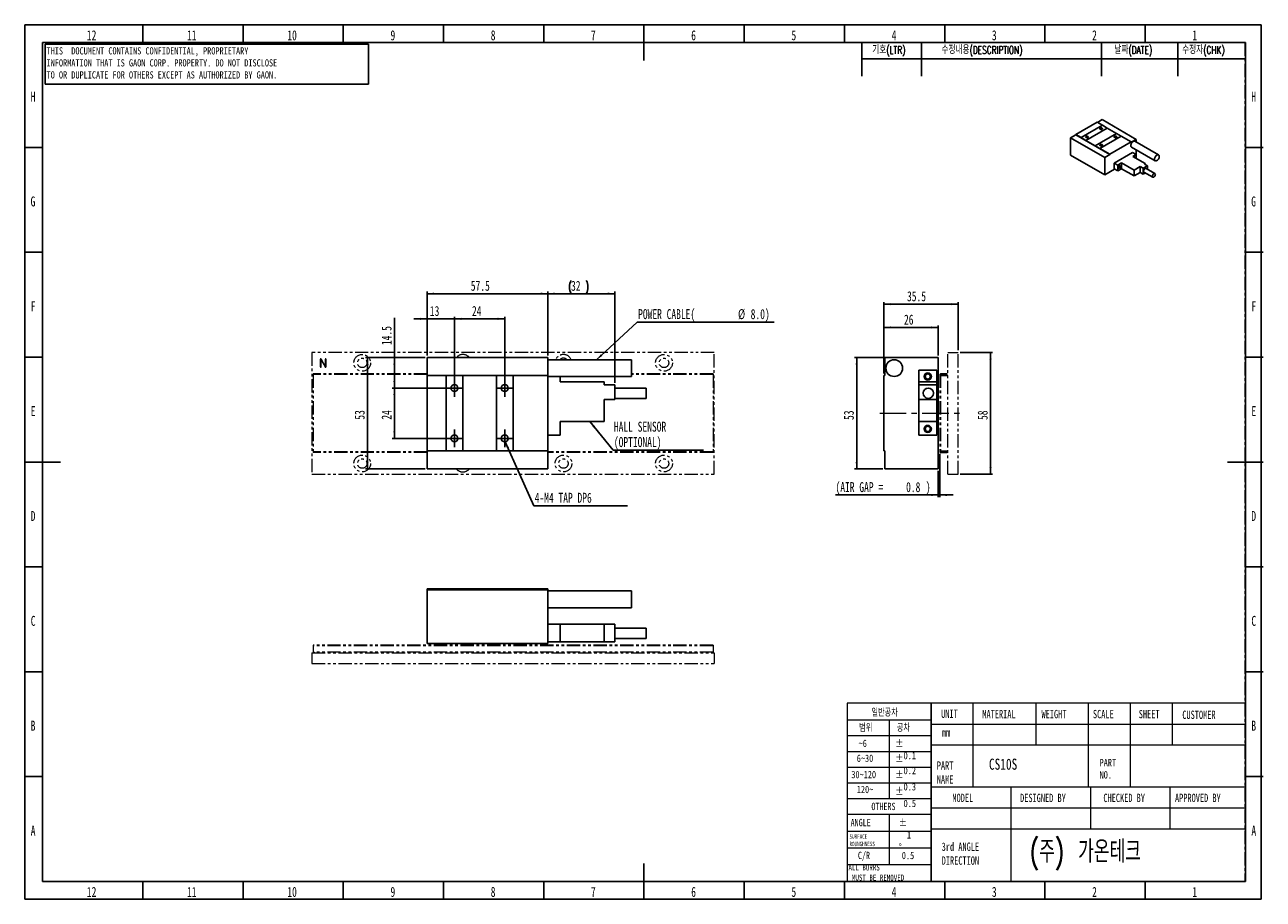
# Model space of a CAD drawing. Header units: millimetres. Extents: x 1 to 593, y 1 to 419.
import ezdxf

# ---------------------------------------------------------------- set-up
doc = ezdxf.new("R2010")
doc.units = ezdxf.units.MM
for name, pattern in [('CENTER', [10.16, 6.35, -1.27, 1.27, -1.27]), ('CENTERX2', [20.32, 12.7, -2.54, 2.54, -2.54]), ('PHANTOM', [12.7, 6.35, -1.27, 1.27, -1.27, 1.27, -1.27])]:
    doc.linetypes.add(name, pattern=pattern)
for name, color, linetype in [('CENTER_LINE', 1, 'CENTER'), ('DIM', 7, 'Continuous'), ('FORMAT', 7, 'Continuous')]:
    doc.layers.add(name, color=color, linetype=linetype)
doc.styles.add('SLDTEXTSTYLE0', font='TXT', dxfattribs={"width": 0.7})
doc.styles.add('SLDTEXTSTYLE1', font='TXT', dxfattribs={"width": 0.75})
doc.styles.add('SLDTEXTSTYLE2', font='TXT.shx', dxfattribs={"width": 0.7, "bigfont": 'bigfont.shx'})
doc.styles.add('SLDTEXTSTYLE3', font='TXT', dxfattribs={"width": 0.694444})
doc.dimstyles.new('SLDDIMSTYLE0', dxfattribs={"dimtxt": 5.45083, "dimasz": 3.302, "dimexe": 0, "dimexo": 0.0625, "dimgap": 1.362708, "dimtad": 1, "dimrnd": 1e-09, "dimzin": 12, "dimdsep": 46, "dimtxsty": 'SLDTEXTSTYLE0', "dimsah": 1, "dimcen": 0.09, "dimadec": 0, "dimazin": 3, "dimtfac": 1, "dimtofl": 0, "dimtmove": 0, "dimatfit": 3, "dimfxl": 0, "dimfrac": 2, "dimtolj": 1, "dimtzin": 12, "dimarcsym": 0})
doc.dimstyles.new('SLDDIMSTYLE1', dxfattribs={"dimtxt": 5.45083, "dimasz": 3.302, "dimexe": 0, "dimexo": 0.0625, "dimgap": 1.362708, "dimtad": 1, "dimrnd": 1e-09, "dimzin": 12, "dimdsep": 46, "dimtxsty": 'SLDTEXTSTYLE0', "dimsah": 1, "dimcen": 0.09, "dimadec": 0, "dimazin": 3, "dimtfac": 1, "dimtmove": 0, "dimatfit": 0, "dimfxl": 0, "dimfrac": 2, "dimtolj": 1, "dimtzin": 12, "dimarcsym": 0})
doc.dimstyles.new('SLDDIMSTYLE2', dxfattribs={"dimtxt": 0.18, "dimasz": 3.302, "dimexe": 0, "dimexo": 0.0625, "dimgap": 0, "dimtad": 0, "dimtih": 1, "dimtoh": 1, "dimdec": 0, "dimrnd": 1e-09, "dimzin": 0, "dimdsep": 46, "dimtxsty": 'Standard', "dimsah": 1, "dimcen": 0.09, "dimadec": 0, "dimazin": 0, "dimtfac": 3.302, "dimtdec": 0, "dimtofl": 0, "dimtmove": 0, "dimatfit": 3, "dimfxl": 0, "dimfrac": 2, "dimtolj": 1, "dimtzin": 0, "dimarcsym": 0})
doc.dimstyles.new('SLDDIMSTYLE3', dxfattribs={"dimtxt": 5.45083, "dimasz": 3.302, "dimexe": 0, "dimexo": 0.0625, "dimgap": 1.362708, "dimtad": 1, "dimrnd": 1e-09, "dimdsep": 46, "dimtxsty": 'SLDTEXTSTYLE0', "dimsah": 1, "dimcen": 0.09, "dimadec": 0, "dimazin": 2, "dimtfac": 1, "dimtmove": 0, "dimatfit": 0, "dimfxl": 0, "dimfrac": 2, "dimtolj": 1, "dimtzin": 12, "dimarcsym": 0})

# ---------------------------------------------------------------- blocks, each defined once
blk = doc.blocks.new('_D')
at = {"layer": 'DIM'}
for p, q in [((206.55, 246.27), (206.55, 279.27)), ((206.55, 278.27), (230.55, 278.27)), ((230.55, 246.27), (230.55, 279.27))]:
    blk.add_line(p, q, dxfattribs=at)
for points in [[(206.55, 278.27), (209.85, 277.76), (209.85, 278.78)], [(230.55, 278.27), (227.24, 278.78), (227.24, 277.76)]]:
    blk.add_solid(points, dxfattribs=at)
at = {"layer": 'DIM', "insert": (214.9, 284.41), "char_height": 4.762, "attachment_point": 1, "style": 'SLDTEXTSTYLE0'}
blk.add_mtext('24', dxfattribs=at)
blk = doc.blocks.new('_D_1')
at = {"layer": 'DIM'}
for p, q in [((193.55, 260.77), (193.55, 291.27)), ((251.05, 290.27), (193.55, 290.27)), ((251.05, 260.77), (251.05, 291.27))]:
    blk.add_line(p, q, dxfattribs=at)
for points in [[(193.55, 290.27), (196.85, 289.76), (196.85, 290.78)], [(251.05, 290.27), (247.74, 290.78), (247.74, 289.76)]]:
    blk.add_solid(points, dxfattribs=at)
at = {"layer": 'DIM', "insert": (214.35, 296.41), "char_height": 4.762, "attachment_point": 1, "style": 'SLDTEXTSTYLE0'}
blk.add_mtext('57.5', dxfattribs=at)
blk = doc.blocks.new('_D_2')
at = {"layer": 'DIM'}
for p, q in [((192.55, 259.77), (164.06, 259.77)), ((165.06, 259.77), (165.06, 206.77)), ((192.55, 206.77), (164.06, 206.77))]:
    blk.add_line(p, q, dxfattribs=at)
for points in [[(165.06, 259.77), (164.56, 256.47), (165.57, 256.47)], [(165.06, 206.77), (165.57, 210.07), (164.56, 210.07)]]:
    blk.add_solid(points, dxfattribs=at)
at = {"layer": 'DIM', "insert": (158.93, 230.18), "char_height": 4.762, "attachment_point": 1, "rotation": 90, "style": 'SLDTEXTSTYLE0'}
blk.add_mtext('53', dxfattribs=at)
blk = doc.blocks.new('_D_3')
at = {"layer": 'DIM'}
for p, q in [((193.55, 278.26), (187.2, 278.26)), ((193.55, 260.77), (193.55, 279.26)), ((193.55, 278.26), (206.55, 278.26)), ((206.55, 246.27), (206.55, 279.26)), ((206.55, 278.26), (212.9, 278.26))]:
    blk.add_line(p, q, dxfattribs=at)
for points in [[(193.55, 278.26), (190.24, 278.77), (190.24, 277.75)], [(206.55, 278.26), (209.85, 277.75), (209.85, 278.77)]]:
    blk.add_solid(points, dxfattribs=at)
at = {"layer": 'DIM', "insert": (194.81, 284.4), "char_height": 4.762, "attachment_point": 1, "style": 'SLDTEXTSTYLE0'}
blk.add_mtext('13', dxfattribs=at)
blk = doc.blocks.new('_D_4')
at = {"layer": 'DIM'}
for p, q in [((177.9, 259.77), (177.9, 278.79)), ((192.55, 259.77), (176.9, 259.77)), ((177.9, 245.27), (177.9, 259.77)), ((205.55, 245.27), (176.9, 245.27))]:
    blk.add_line(p, q, dxfattribs=at)
for points in [[(177.9, 259.77), (177.39, 256.47), (178.41, 256.47)], [(177.9, 245.27), (178.41, 248.57), (177.39, 248.57)]]:
    blk.add_solid(points, dxfattribs=at)
at = {"layer": 'DIM', "insert": (171.76, 265.75), "char_height": 4.762, "attachment_point": 1, "rotation": 90, "style": 'SLDTEXTSTYLE0'}
blk.add_mtext('14.5', dxfattribs=at)
blk = doc.blocks.new('_D_5')
at = {"layer": 'DIM'}
for p, q in [((205.55, 245.27), (176.9, 245.27)), ((177.9, 245.27), (177.9, 221.27)), ((205.55, 221.27), (176.9, 221.27))]:
    blk.add_line(p, q, dxfattribs=at)
for points in [[(177.9, 245.27), (177.39, 241.97), (178.41, 241.97)], [(177.9, 221.27), (178.41, 224.57), (177.39, 224.57)]]:
    blk.add_solid(points, dxfattribs=at)
at = {"layer": 'DIM', "insert": (171.76, 230.18), "char_height": 4.762, "attachment_point": 1, "rotation": 90, "style": 'SLDTEXTSTYLE0'}
blk.add_mtext('24', dxfattribs=at)
blk = doc.blocks.new('_D_6')
at = {"layer": 'DIM'}
for p, q in [((251.05, 260.77), (251.05, 291.27)), ((251.05, 290.27), (283.05, 290.27)), ((283.05, 247.77), (283.05, 291.27))]:
    blk.add_line(p, q, dxfattribs=at)
for centre, start, end in [((268.54, 293.45), 153.43495, 206.56505), ((263.13, 293.45), 333.43495, 26.56505)]:
    blk.add_arc(centre, 7.1, start, end, dxfattribs=at)
for points in [[(251.05, 290.27), (254.35, 289.76), (254.35, 290.78)], [(283.05, 290.27), (279.74, 290.78), (279.74, 289.76)]]:
    blk.add_solid(points, dxfattribs=at)
at = {"layer": 'DIM', "insert": (262.19, 296.41), "char_height": 4.762, "attachment_point": 1, "style": 'SLDTEXTSTYLE0'}
blk.add_mtext('32', dxfattribs=at)
blk = doc.blocks.new('SW_NOTE_0')
at = {"layer": 'DIM', "color": 0}
blk.add_line((44.63, 0), (0, 0), dxfattribs=at)
at = {"layer": 'DIM', "color": 0, "insert": (0.39, 6.18), "char_height": 4.7625, "attachment_point": 1, "style": 'SLDTEXTSTYLE0'}
blk.add_mtext('4-M4 TAP DP6', dxfattribs=at)
blk = doc.blocks.new('SW_NOTE_0_1')
at = {"layer": 'DIM', "color": 0}
blk.add_line((65.37, 0), (0, 0), dxfattribs=at)
at = {"layer": 'DIM', "color": 0, "attachment_point": 1, "style": 'SLDTEXTSTYLE0'}
for s, insert, char_height in [('POWER CABLE(', (0.46, 6.24), 4.7625), ('%%c', (48.14, 6.24), 4.762), ('8.0)', (54.17, 6.24), 4.762)]:
    blk.add_mtext(s, dxfattribs=dict(at, insert=insert, char_height=char_height))
blk = doc.blocks.new('SW_NOTE_0_2')
at = {"layer": 'DIM', "color": 0}
blk.add_line((43.2, 0), (0, 0), dxfattribs=at)
at = {"layer": 'DIM', "color": 0, "attachment_point": 1, "style": 'SLDTEXTSTYLE0'}
for s, insert, char_height in [('HALL SENSOR', (0.43, 13.52), 4.7625), ('(OPTIONAL)', (0.43, 6.17), 4.762)]:
    blk.add_mtext(s, dxfattribs=dict(at, insert=insert, char_height=char_height))
blk = doc.blocks.new('SW_CENTERMARKSYMBOL_0')
at = {"layer": 'DIM', "color": 0}
for p, q in [((-2.5, 0), (-4.15, 0)), ((0, 0), (-2.5, 0)), ((0, 2.5), (0, 4.15)), ((0, 0), (0, 2.5)), ((0, 0), (0, -2.5)), ((0, 0), (2.5, 0)), ((2.5, 0), (4.15, 0)), ((21.5, 0), (19.85, 0)), ((24, 0), (21.5, 0)), ((24, 2.5), (24, 4.15)), ((24, 0), (24, 2.5)), ((24, 0), (24, -2.5)), ((24, 0), (26.5, 0)), ((26.5, 0), (28.15, 0)), ((0, -2.5), (0, -4.15)), ((24, -2.5), (24, -4.15)), ((0, -21.5), (0, -19.85)), ((0, -24), (0, -21.5)), ((24, -21.5), (24, -19.85)), ((24, -24), (24, -21.5)), ((-2.5, -24), (-4.15, -24)), ((0, -24), (-2.5, -24)), ((0, -24), (0, -26.5)), ((0, -24), (2.5, -24)), ((0, -26.5), (0, -28.15)), ((2.5, -24), (4.15, -24)), ((21.5, -24), (19.85, -24)), ((24, -24), (21.5, -24)), ((24, -24), (24, -26.5)), ((24, -24), (26.5, -24)), ((24, -26.5), (24, -28.15)), ((26.5, -24), (28.15, -24))]:
    blk.add_line(p, q, dxfattribs=at)
blk = doc.blocks.new('_D_7')
at = {"layer": 'DIM'}
for p, q in [((411.43, 252.27), (411.43, 286.27)), ((446.93, 285.27), (411.43, 285.27)), ((446.93, 263.27), (446.93, 286.27))]:
    blk.add_line(p, q, dxfattribs=at)
for points in [[(411.43, 285.27), (414.73, 284.77), (414.73, 285.78)], [(446.93, 285.27), (443.62, 285.78), (443.62, 284.77)]]:
    blk.add_solid(points, dxfattribs=at)
at = {"layer": 'DIM', "insert": (422.51, 291.41), "char_height": 4.762, "attachment_point": 1, "style": 'SLDTEXTSTYLE0'}
blk.add_mtext('35.5', dxfattribs=at)
blk = doc.blocks.new('_D_8')
at = {"layer": 'DIM'}
for p, q in [((411.43, 252.27), (411.43, 275.16)), ((411.43, 274.16), (437.43, 274.16)), ((437.43, 260.77), (437.43, 275.16))]:
    blk.add_line(p, q, dxfattribs=at)
for points in [[(411.43, 274.16), (414.73, 273.65), (414.73, 274.67)], [(437.43, 274.16), (434.12, 274.67), (434.12, 273.65)]]:
    blk.add_solid(points, dxfattribs=at)
at = {"layer": 'DIM', "insert": (421.07, 280.3), "char_height": 4.762, "attachment_point": 1, "style": 'SLDTEXTSTYLE0'}
blk.add_mtext('26', dxfattribs=at)
blk = doc.blocks.new('_D_9')
at = {"layer": 'DIM'}
for p, q in [((438.23, 213.87), (438.23, 193.27)), ((437.43, 205.77), (437.43, 193.27)), ((437.43, 194.27), (388.42, 194.27)), ((437.43, 194.27), (438.23, 194.27)), ((438.23, 194.27), (444.58, 194.27))]:
    blk.add_line(p, q, dxfattribs=at)
for points in [[(437.43, 194.27), (434.12, 194.78), (434.12, 193.76)], [(438.23, 194.27), (441.53, 193.76), (441.53, 194.78)]]:
    blk.add_solid(points, dxfattribs=at)
at = {"layer": 'DIM', "attachment_point": 1, "style": 'SLDTEXTSTYLE0'}
for s, insert, char_height in [('(AIR GAP =', (388.42, 200.41), 4.762), (')', (431.48, 200.41), 4.76), ('0.8', (422.08, 200.41), 4.762)]:
    blk.add_mtext(s, dxfattribs=dict(at, insert=insert, char_height=char_height))
blk = doc.blocks.new('_D_10')
at = {"layer": 'DIM'}
for p, q in [((447.93, 262.27), (463.37, 262.27)), ((462.37, 204.27), (462.37, 262.27)), ((447.93, 204.27), (463.37, 204.27))]:
    blk.add_line(p, q, dxfattribs=at)
for points in [[(462.37, 262.27), (461.86, 258.97), (462.88, 258.97)], [(462.37, 204.27), (462.88, 207.57), (461.86, 207.57)]]:
    blk.add_solid(points, dxfattribs=at)
at = {"layer": 'DIM', "insert": (456.23, 230.04), "char_height": 4.762, "attachment_point": 1, "rotation": 90, "style": 'SLDTEXTSTYLE0'}
blk.add_mtext('58', dxfattribs=at)
blk = doc.blocks.new('_D_11')
at = {"layer": 'DIM'}
for p, q in [((410.99, 259.77), (397.5, 259.77)), ((398.5, 259.77), (398.5, 206.77)), ((410.99, 206.77), (397.5, 206.77))]:
    blk.add_line(p, q, dxfattribs=at)
for points in [[(398.5, 259.77), (397.99, 256.47), (399, 256.47)], [(398.5, 206.77), (399, 210.07), (397.99, 210.07)]]:
    blk.add_solid(points, dxfattribs=at)
at = {"layer": 'DIM', "insert": (392.36, 230.04), "char_height": 4.762, "attachment_point": 1, "rotation": 90, "style": 'SLDTEXTSTYLE0'}
blk.add_mtext('53', dxfattribs=at)

msp = doc.modelspace()

# ---------------------------------------------------------------- linework, layer by layer
at = {"color": 7, "linetype": 'Continuous', "lineweight": 25}
for p, q in [((57.833, 410), (57.833, 418.5)), ((105.667, 410), (105.667, 418.5)), ((153.5, 410), (153.5, 418.5)), ((201.333, 410), (201.333, 418.5)), ((249.167, 410), (249.167, 418.5)), ((297, 418.501), (297, 401.499)), ((344.833, 410), (344.833, 418.5)), ((392.667, 410), (392.667, 418.5)), ((440.5, 410), (440.5, 418.5)), ((488.333, 410), (488.333, 418.5)), ((536.167, 410), (536.167, 418.5)), ((10, 10), (10, 410)), ((10, 410), (584, 410)), ((584, 410), (584, 10)), ((515.582, 373.257), (513.336, 371.96)), ((531.845, 363.868), (515.582, 373.257)), ((513.178, 372.052), (502.995, 366.174)), ((515.723, 370.582), (505.541, 364.704)), ((515.723, 370.582), (505.541, 364.704)), ((507.804, 363.398), (517.986, 369.276)), ((522.512, 366.664), (512.329, 360.785)), ((522.512, 366.664), (512.329, 360.785)), ((515.723, 370.582), (513.178, 372.052)), ((517.986, 369.276), (515.723, 370.582)), ((515.723, 370.582), (515.723, 370.582)), ((522.512, 366.664), (517.986, 369.276)), ((524.774, 365.357), (522.512, 366.664)), ((522.512, 366.664), (522.512, 366.664)), ((500.591, 364.603), (502.995, 365.991)), ((516.855, 355.214), (500.591, 364.603)), ((500.591, 364.603), (500.591, 356.294)), ((502.995, 366.174), (502.995, 365.991)), ((505.541, 364.704), (502.995, 366.174)), ((519.259, 356.602), (502.995, 365.991)), ((505.541, 364.704), (505.541, 364.704)), ((505.541, 364.704), (507.804, 363.398)), ((507.804, 363.398), (507.804, 363.398)), ((512.329, 360.785), (507.804, 363.398)), ((512.329, 360.785), (512.329, 360.785)), ((512.329, 360.785), (514.592, 359.479)), ((514.592, 359.479), (524.774, 365.357)), ((519.259, 356.785), (529.441, 362.663)), ((529.441, 362.663), (524.774, 365.357)), ((531.845, 363.868), (529.441, 362.48)), ((529.441, 362.663), (529.441, 362.48)), ((542.545, 356.456), (531.231, 362.987)), ((531.845, 363.868), (531.845, 362.633)), ((10, 360), (1.5, 360)), ((500.591, 356.294), (516.855, 346.905)), ((519.259, 356.785), (514.592, 359.479)), ((514.592, 359.479), (514.592, 359.479)), ((516.855, 355.214), (519.259, 356.602)), ((516.855, 355.214), (516.855, 346.905)), ((519.259, 356.785), (519.259, 356.602)), ((521.38, 352.539), (530.148, 357.601)), ((529.631, 360.216), (540.945, 353.685)), ((530.148, 357.601), (531.845, 356.621)), ((531.845, 356.621), (530.29, 355.723)), ((530.29, 355.723), (536.229, 352.294)), ((531.845, 358.938), (531.845, 356.621)), ((531.845, 354.825), (531.845, 356.621)), ((584, 360), (592.5, 360)), ((516.855, 346.905), (521.592, 349.64)), ((523.077, 351.559), (521.38, 352.539)), ((521.38, 349.763), (521.38, 352.539)), ((523.077, 348.783), (521.38, 349.763)), ((524.916, 352.621), (523.077, 351.559)), ((523.077, 348.783), (523.077, 351.559)), ((524.916, 349.844), (523.077, 348.783)), ((530.855, 349.192), (524.916, 352.621)), ((524.916, 349.844), (524.916, 352.621)), ((530.855, 346.415), (524.916, 349.844)), ((533.825, 350.906), (530.855, 349.192)), ((530.855, 346.415), (530.855, 349.192)), ((535.24, 350.09), (533.825, 350.906)), ((533.825, 348.13), (533.825, 350.906)), ((537.219, 351.233), (535.24, 350.09)), ((535.24, 347.313), (535.24, 350.09)), ((536.229, 352.294), (535.805, 352.049)), ((535.805, 352.049), (537.219, 351.233)), ((536.229, 351.804), (536.229, 352.294)), ((540.821, 347.509), (536.578, 349.958)), ((537.219, 349.588), (537.219, 351.233)), ((533.825, 348.13), (530.855, 346.415)), ((535.24, 347.313), (533.825, 348.13)), ((536.24, 347.891), (535.24, 347.313)), ((535.598, 348.261), (539.841, 345.812)), ((10, 310), (1.5, 310)), ((584, 310), (592.5, 310)), ((10, 260), (1.5, 260)), ((251.046, 259.773), (193.546, 259.773)), ((193.546, 259.773), (193.546, 251.273)), ((251.046, 259.773), (251.046, 251.273)), ((291.046, 258.773), (251.046, 258.773)), ((291.046, 258.773), (291.046, 250.773)), ((411.925, 259.773), (411.925, 251.273)), ((411.925, 259.773), (437.425, 259.773)), ((437.425, 206.773), (437.425, 259.773)), ((584, 260), (592.5, 260)), ((202.546, 251.273), (193.546, 251.273)), ((193.546, 251.273), (193.546, 215.273)), ((202.546, 251.273), (202.546, 215.273)), ((210.546, 251.273), (202.546, 251.273)), ((226.546, 251.273), (210.546, 251.273)), ((210.546, 215.273), (210.546, 251.273)), ((226.546, 251.273), (226.546, 215.273)), ((234.546, 251.273), (226.546, 251.273)), ((234.546, 215.273), (234.546, 251.273)), ((251.046, 251.273), (234.546, 251.273)), ((251.046, 215.273), (251.046, 251.273)), ((251.046, 250.773), (291.046, 250.773)), ((257.046, 250.773), (257.046, 248.273)), ((257.046, 248.273), (278.046, 248.273)), ((278.046, 248.273), (278.046, 246.773)), ((411.425, 215.273), (411.425, 251.273)), ((411.425, 251.273), (411.925, 251.273)), ((436.675, 253.773), (428.175, 253.773)), ((428.175, 253.773), (428.175, 248.273)), ((436.675, 248.273), (428.175, 248.273)), ((428.175, 248.273), (428.175, 246.773)), ((436.675, 253.773), (436.675, 248.273)), ((436.675, 248.273), (436.675, 246.773)), ((278.046, 246.773), (283.046, 246.773)), ((283.046, 246.773), (283.046, 239.773)), ((298.046, 245.223), (283.046, 245.223)), ((298.046, 245.223), (298.046, 240.323)), ((436.675, 246.773), (428.175, 246.773)), ((428.175, 246.773), (428.175, 239.773)), ((436.675, 246.773), (436.675, 239.773)), ((283.046, 239.773), (278.046, 239.773)), ((278.046, 239.773), (278.046, 229.273)), ((283.046, 240.323), (298.046, 240.323)), ((436.675, 239.773), (428.175, 239.773)), ((428.175, 239.773), (428.175, 229.273)), ((436.675, 239.773), (436.675, 229.273)), ((278.046, 229.273), (257.046, 229.273)), ((257.046, 229.273), (257.046, 222.773)), ((436.675, 229.273), (428.175, 229.273)), ((428.175, 229.273), (428.175, 222.773)), ((436.675, 229.273), (436.675, 222.773)), ((257.046, 222.773), (251.046, 222.773)), ((436.675, 222.773), (428.175, 222.773)), ((202.546, 215.273), (193.546, 215.273)), ((193.546, 206.773), (193.546, 215.273)), ((202.546, 215.273), (210.546, 215.273)), ((226.546, 215.273), (210.546, 215.273)), ((226.546, 215.273), (234.546, 215.273)), ((251.046, 215.273), (234.546, 215.273)), ((251.046, 206.773), (251.046, 215.273)), ((411.425, 215.273), (411.925, 215.273)), ((411.925, 206.773), (411.925, 215.273)), ((1.499, 210), (18.501, 210)), ((592.501, 210), (575.499, 210)), ((251.046, 206.773), (193.546, 206.773)), ((411.925, 206.773), (437.425, 206.773)), ((10, 160), (1.5, 160)), ((584, 160), (592.5, 160)), ((202.546, 149.486), (193.546, 149.486)), ((193.546, 149.486), (193.546, 148.986)), ((193.546, 148.986), (193.546, 123.486)), ((251.046, 148.986), (193.546, 148.986)), ((202.546, 149.486), (210.546, 149.486)), ((202.546, 149.486), (202.546, 149.486)), ((210.546, 149.486), (210.546, 149.486)), ((226.546, 149.486), (210.546, 149.486)), ((226.546, 149.486), (234.546, 149.486)), ((226.546, 149.486), (226.546, 149.486)), ((234.546, 149.486), (234.546, 149.486)), ((251.046, 149.486), (234.546, 149.486)), ((251.046, 149.486), (251.046, 148.986)), ((251.046, 148.986), (251.046, 123.486)), ((291.046, 148.486), (251.046, 148.486)), ((291.046, 148.486), (291.046, 140.486)), ((251.046, 140.486), (291.046, 140.486)), ((257.046, 132.736), (251.046, 132.736)), ((257.046, 124.236), (257.046, 132.736)), ((278.046, 132.736), (257.046, 132.736)), ((278.046, 124.236), (278.046, 132.736)), ((283.046, 132.736), (278.046, 132.736)), ((283.046, 124.236), (283.046, 132.736)), ((298.046, 130.686), (283.046, 130.686)), ((298.046, 130.686), (298.046, 128.236)), ((257.046, 124.236), (251.046, 124.236)), ((278.046, 124.236), (257.046, 124.236)), ((283.046, 124.236), (278.046, 124.236)), ((283.046, 125.786), (298.046, 125.786)), ((298.046, 128.236), (298.046, 125.786)), ((193.546, 123.486), (251.046, 123.486)), ((10, 110), (1.5, 110)), ((584, 110), (592.5, 110)), ((10, 60), (1.5, 60)), ((584, 60), (592.5, 60)), ((297, 1.499), (297, 18.501)), ((584, 10), (10, 10)), ((57.833, 10), (57.833, 1.5)), ((105.667, 10), (105.667, 1.5)), ((153.5, 10), (153.5, 1.5)), ((201.333, 10), (201.333, 1.5)), ((249.167, 10), (249.167, 1.5)), ((344.833, 10), (344.833, 1.5)), ((392.667, 10), (392.667, 1.5)), ((440.5, 10), (440.5, 1.5)), ((488.333, 10), (488.333, 1.5)), ((536.167, 10), (536.167, 1.5))]:
    msp.add_line(p, q, dxfattribs=at)
at = {"color": 7, "linetype": 'PHANTOM', "lineweight": 18}
for p, q in [((138.546, 262.273), (138.546, 204.273)), ((330.546, 262.273), (138.546, 262.273)), ((330.546, 204.273), (330.546, 262.273)), ((441.925, 204.273), (441.925, 262.273)), ((441.925, 262.273), (446.925, 262.273)), ((446.925, 204.273), (446.925, 262.273)), ((142.54, 258.967), (142.54, 255.361)), ((142.886, 255.346), (142.886, 258.581)), ((142.886, 258.581), (144.614, 255.669)), ((143.132, 258.805), (142.95, 259.065)), ((144.91, 255.763), (143.132, 258.805)), ((144.614, 255.669), (144.909, 255.242)), ((144.91, 259.034), (144.91, 255.763)), ((145.256, 255.388), (145.256, 259.034)), ((251.046, 259.773), (193.546, 259.773)), ((193.546, 259.773), (193.546, 251.273)), ((251.046, 259.773), (251.046, 251.273)), ((291.046, 258.773), (251.046, 258.773)), ((291.046, 258.773), (291.046, 250.773)), ((411.925, 259.773), (411.925, 251.273)), ((411.925, 259.773), (437.425, 259.773)), ((437.425, 206.773), (437.425, 259.773)), ((193.546, 251.973), (139.046, 251.973)), ((139.046, 251.973), (139.046, 251.673)), ((139.046, 251.673), (139.046, 214.873)), ((193.546, 251.673), (139.046, 251.673)), ((202.546, 251.273), (193.546, 251.273)), ((193.546, 251.273), (193.546, 215.273)), ((202.546, 251.273), (202.546, 215.273)), ((210.546, 251.273), (202.546, 251.273)), ((226.546, 251.273), (210.546, 251.273)), ((210.546, 215.273), (210.546, 251.273)), ((226.546, 251.273), (226.546, 215.273)), ((234.546, 251.273), (226.546, 251.273)), ((234.546, 215.273), (234.546, 251.273)), ((251.046, 251.273), (234.546, 251.273)), ((251.046, 215.273), (251.046, 251.273)), ((251.046, 250.773), (291.046, 250.773)), ((257.046, 250.773), (257.046, 248.273)), ((257.046, 248.273), (278.046, 248.273)), ((278.046, 248.273), (278.046, 246.773)), ((330.046, 251.973), (291.046, 251.973)), ((330.046, 251.673), (291.046, 251.673)), ((330.046, 251.973), (330.046, 251.673)), ((330.046, 251.673), (330.046, 214.873)), ((411.425, 215.273), (411.425, 251.273)), ((411.425, 251.273), (411.925, 251.273)), ((436.675, 253.773), (428.175, 253.773)), ((428.175, 253.773), (428.175, 248.273)), ((436.675, 248.273), (428.175, 248.273)), ((428.175, 248.273), (428.175, 246.773)), ((436.675, 253.773), (436.675, 248.273)), ((436.675, 248.273), (436.675, 246.773)), ((438.425, 251.673), (438.225, 251.673)), ((438.225, 251.673), (438.225, 214.873)), ((438.425, 251.673), (438.425, 214.873)), ((438.425, 251.273), (441.925, 251.273)), ((438.525, 251.973), (438.525, 251.773)), ((441.625, 251.973), (438.525, 251.973)), ((441.625, 251.773), (438.525, 251.773)), ((441.625, 251.773), (441.625, 251.973)), ((278.046, 246.773), (283.046, 246.773)), ((283.046, 246.773), (283.046, 239.773)), ((298.046, 245.223), (283.046, 245.223)), ((298.046, 245.223), (298.046, 240.323)), ((436.675, 246.773), (428.175, 246.773)), ((428.175, 246.773), (428.175, 239.773)), ((436.675, 246.773), (436.675, 239.773)), ((283.046, 239.773), (278.046, 239.773)), ((278.046, 239.773), (278.046, 229.273)), ((283.046, 240.323), (298.046, 240.323)), ((436.675, 239.773), (428.175, 239.773)), ((428.175, 239.773), (428.175, 229.273)), ((436.675, 239.773), (436.675, 229.273)), ((278.046, 229.273), (257.046, 229.273)), ((257.046, 229.273), (257.046, 222.773)), ((436.675, 229.273), (428.175, 229.273)), ((428.175, 229.273), (428.175, 222.773)), ((436.675, 229.273), (436.675, 222.773)), ((257.046, 222.773), (251.046, 222.773)), ((436.675, 222.773), (428.175, 222.773)), ((139.046, 214.873), (139.046, 214.573)), ((193.546, 214.873), (139.046, 214.873)), ((193.546, 214.573), (139.046, 214.573)), ((202.546, 215.273), (193.546, 215.273)), ((193.546, 206.773), (193.546, 215.273)), ((202.546, 215.273), (210.546, 215.273)), ((226.546, 215.273), (210.546, 215.273)), ((226.546, 215.273), (234.546, 215.273)), ((251.046, 215.273), (234.546, 215.273)), ((251.046, 206.773), (251.046, 215.273)), ((330.046, 214.873), (251.046, 214.873)), ((330.046, 214.573), (251.046, 214.573)), ((330.046, 214.873), (330.046, 214.573)), ((411.425, 215.273), (411.925, 215.273)), ((411.925, 206.773), (411.925, 215.273)), ((438.225, 214.873), (438.425, 214.873)), ((438.425, 215.273), (441.925, 215.273)), ((438.525, 214.773), (438.525, 214.573)), ((438.525, 214.773), (441.625, 214.773)), ((438.525, 214.573), (441.625, 214.573)), ((441.625, 214.573), (441.625, 214.773)), ((138.546, 204.273), (330.546, 204.273)), ((251.046, 206.773), (193.546, 206.773)), ((411.925, 206.773), (437.425, 206.773)), ((441.925, 204.273), (446.925, 204.273)), ((202.546, 149.486), (193.546, 149.486)), ((193.546, 149.486), (193.546, 148.986)), ((251.046, 148.986), (193.546, 148.986)), ((193.546, 148.986), (193.546, 123.486)), ((202.546, 149.486), (210.546, 149.486)), ((202.546, 149.486), (202.546, 149.486)), ((210.546, 149.486), (210.546, 149.486)), ((226.546, 149.486), (210.546, 149.486)), ((226.546, 149.486), (226.546, 149.486)), ((226.546, 149.486), (234.546, 149.486)), ((234.546, 149.486), (234.546, 149.486)), ((251.046, 149.486), (234.546, 149.486)), ((251.046, 149.486), (251.046, 148.986)), ((251.046, 148.986), (251.046, 123.486)), ((291.046, 148.486), (251.046, 148.486)), ((291.046, 148.486), (291.046, 140.486)), ((251.046, 140.486), (291.046, 140.486)), ((257.046, 132.736), (251.046, 132.736)), ((257.046, 124.236), (257.046, 132.736)), ((278.046, 132.736), (257.046, 132.736)), ((278.046, 124.236), (278.046, 132.736)), ((283.046, 132.736), (278.046, 132.736)), ((283.046, 124.236), (283.046, 132.736)), ((298.046, 130.686), (283.046, 130.686)), ((298.046, 130.686), (298.046, 128.236)), ((257.046, 124.236), (251.046, 124.236)), ((278.046, 124.236), (257.046, 124.236)), ((283.046, 124.236), (278.046, 124.236)), ((283.046, 125.786), (298.046, 125.786)), ((298.046, 128.236), (298.046, 125.786)), ((138.546, 118.986), (138.546, 113.986)), ((138.546, 118.986), (330.546, 118.986)), ((330.046, 122.686), (139.046, 122.686)), ((139.046, 122.686), (139.046, 122.386)), ((330.046, 122.386), (139.046, 122.386)), ((139.046, 122.386), (139.046, 119.286)), ((330.046, 119.286), (139.046, 119.286)), ((139.546, 119.286), (139.546, 118.986)), ((193.546, 123.486), (251.046, 123.486)), ((329.546, 119.286), (329.546, 118.986)), ((330.046, 122.686), (330.046, 122.386)), ((330.046, 122.386), (330.046, 119.286)), ((330.546, 118.986), (330.546, 113.986)), ((138.546, 113.986), (330.546, 113.986))]:
    msp.add_line(p, q, dxfattribs=at)
at = {"color": 7, "linetype": 'Continuous', "lineweight": 18}
for p, q in [((434, 95), (394, 95)), ((394, 95), (394, 10)), ((583.884, 95), (434, 95)), ((434, 95), (434, 10)), ((434, 10), (434, 95)), ((454, 95), (454, 75)), ((484, 95), (484, 75)), ((509, 95), (509, 75)), ((529, 95), (529, 75)), ((549, 95), (549, 75)), ((583.884, 95), (583.884, 10)), ((394, 87), (434, 87)), ((414, 87), (414, 49.5)), ((434, 85), (583.972, 85)), ((394, 79.5), (434, 79.5)), ((394, 72), (434, 72)), ((583.972, 75), (434, 75)), ((454, 75), (454, 55)), ((509, 75), (509, 55)), ((529, 75), (529, 55)), ((394, 64.5), (434, 64.5)), ((394, 57), (434, 57)), ((584, 55), (434, 55)), ((472, 55), (472, 45)), ((510, 55), (510, 45)), ((548, 55), (548, 45)), ((394, 49.5), (434, 49.5)), ((394, 42), (434, 42)), ((414, 42), (414, 18)), ((434, 45), (583.884, 45)), ((472, 45), (472, 10)), ((510, 45), (510, 35)), ((548, 45), (548, 35)), ((394, 34), (434, 34)), ((434, 35), (583.884, 35)), ((394, 26), (434, 26)), ((394, 18), (434, 18)), ((394, 10), (434, 10)), ((583.884, 10), (434, 10))]:
    msp.add_line(p, q, dxfattribs=at)
at = {"color": 7, "linetype": 'Continuous', "lineweight": 25, "flags": 128}
for points in [[(514.691, 368.68), (514.56, 368.789), (514.5, 368.916), (514.52, 369.048), (514.617, 369.168), (514.779, 369.262), (514.987, 369.318), (515.215, 369.329), (515.437, 369.295), (515.624, 369.219), (515.756, 369.111), (515.815, 368.983), (515.795, 368.851), (515.698, 368.731), (515.536, 368.637), (515.328, 368.581), (515.1, 368.57), (514.879, 368.604), (514.691, 368.68)], [(507.903, 364.761), (507.771, 364.87), (507.712, 364.998), (507.732, 365.129), (507.829, 365.249), (507.991, 365.343), (508.199, 365.399), (508.427, 365.41), (508.648, 365.376), (508.836, 365.3), (508.968, 365.192), (509.027, 365.064), (509.007, 364.932), (508.91, 364.812), (508.748, 364.719), (508.54, 364.663), (508.312, 364.651), (508.091, 364.685), (507.903, 364.761)], [(514.691, 360.843), (514.56, 360.951), (514.5, 361.079), (514.52, 361.211), (514.617, 361.331), (514.779, 361.424), (514.987, 361.48), (515.215, 361.492), (515.437, 361.457), (515.624, 361.381), (515.756, 361.273), (515.815, 361.145), (515.795, 361.013), (515.698, 360.893), (515.536, 360.8), (515.328, 360.744), (515.1, 360.732), (514.879, 360.767), (514.691, 360.843)], [(521.479, 364.761), (521.348, 364.87), (521.288, 364.998), (521.308, 365.129), (521.405, 365.249), (521.567, 365.343), (521.775, 365.399), (522.003, 365.41), (522.225, 365.376), (522.413, 365.3), (522.544, 365.192), (522.603, 365.064), (522.583, 364.932), (522.487, 364.812), (522.324, 364.719), (522.117, 364.663), (521.888, 364.651), (521.667, 364.685), (521.479, 364.761)], [(531.231, 362.987), (531.137, 363.03), (530.922, 363.062), (530.683, 363.021), (530.431, 362.908), (530.179, 362.73), (529.94, 362.495), (529.726, 362.216), (529.547, 361.906), (529.412, 361.58), (529.328, 361.256), (529.3, 360.948)], [(531.477, 355.037), (531.449, 355.194), (531.365, 355.312), (531.237, 355.363), (531.08, 355.338), (531.011, 355.306)], [(542.876, 355.723), (542.848, 355.998), (542.764, 356.226), (542.629, 356.396), (542.45, 356.499), (542.236, 356.531), (541.997, 356.489), (541.745, 356.377), (541.493, 356.199), (541.254, 355.964), (541.039, 355.685), (540.86, 355.374), (540.726, 355.049), (540.642, 354.724), (540.614, 354.417), (540.642, 354.143), (540.726, 353.915), (540.86, 353.745), (541.039, 353.642), (541.254, 353.61), (541.493, 353.651), (541.745, 353.764), (541.997, 353.942), (542.236, 354.177), (542.45, 354.456), (542.629, 354.766), (542.764, 355.092), (542.848, 355.416), (542.876, 355.723)], [(523.445, 350.383), (523.474, 350.21), (523.557, 350.091), (523.685, 350.041), (523.842, 350.066), (524.009, 350.162), (524.166, 350.319), (524.294, 350.517), (524.378, 350.732), (524.407, 350.938), (524.378, 351.112), (524.294, 351.23), (524.166, 351.281), (524.009, 351.256), (523.842, 351.16), (523.685, 351.003), (523.557, 350.805), (523.474, 350.59), (523.445, 350.383)], [(536.578, 349.958), (536.542, 349.976), (536.376, 350.004), (536.187, 349.959), (535.989, 349.845), (535.8, 349.671), (535.634, 349.452), (535.505, 349.206), (535.423, 348.951), (535.395, 348.71)], [(539.638, 346.26), (539.666, 346.051), (539.748, 345.891), (539.877, 345.794), (540.043, 345.766), (540.232, 345.811), (540.429, 345.925), (540.619, 346.099), (540.784, 346.318), (540.914, 346.564), (540.996, 346.819), (541.024, 347.061), (540.996, 347.27), (540.914, 347.43), (540.784, 347.527), (540.619, 347.555), (540.429, 347.509), (540.232, 347.396), (540.043, 347.222), (539.877, 347.003), (539.748, 346.757), (539.666, 346.502), (539.638, 346.26)]]:
    msp.add_lwpolyline(points, dxfattribs=at)
at = {"color": 7, "linetype": 'PHANTOM', "lineweight": 18}
for centre, radius in [((162.546, 257.273), 4), ((306.546, 257.273), 4), ((162.546, 257.273), 2.25), ((306.546, 257.273), 2.25), ((416.425, 254.773), 4), ((432.425, 250.773), 1.7), ((432.425, 250.773), 1.25), ((206.546, 245.273), 1.65), ((230.546, 245.273), 1.65), ((432.675, 242.773), 2.45), ((432.425, 225.773), 1.7), ((432.425, 225.773), 1.25), ((206.546, 221.273), 1.65), ((230.546, 221.273), 1.65), ((162.546, 209.273), 4), ((258.546, 209.273), 4), ((306.546, 209.273), 4), ((162.546, 209.273), 2.25), ((258.546, 209.273), 2.25), ((306.546, 209.273), 2.25)]:
    msp.add_circle(centre, radius, dxfattribs=at)
at = {"color": 7, "linetype": 'Continuous', "lineweight": 25}
for centre, radius in [((416.425, 254.773), 4), ((432.425, 250.773), 1.7), ((432.425, 250.773), 1.25), ((206.546, 245.273), 1.65), ((230.546, 245.273), 1.65), ((432.675, 242.773), 2.45), ((432.425, 225.773), 1.7), ((432.425, 225.773), 1.25), ((206.546, 221.273), 1.65), ((230.546, 221.273), 1.65)]:
    msp.add_circle(centre, radius, dxfattribs=at)
for centre, radius, start, end in [((530.081, 360.861), 0.787, 173.603774, 235.084045), ((535.877, 348.657), 0.485, 173.799905, 234.887914)]:
    msp.add_arc(centre, radius, start, end, dxfattribs=at)
at = {"color": 7, "linetype": 'PHANTOM', "lineweight": 18}
for centre, radius, start, end in [((210.546, 257.273), 4, 38.682187, 141.317813), ((258.546, 257.273), 4, 22.024313, 157.975687), ((258.546, 257.273), 2.25, 41.810315, 138.189685), ((438.525, 251.673), 0.3, 90, 180), ((438.525, 251.673), 0.1, 90, 180), ((438.525, 214.873), 0.3, 180, 270), ((438.525, 214.873), 0.1, 180, 270), ((210.546, 209.273), 4, 218.682187, 270), ((210.546, 209.273), 4, 270, 321.317813)]:
    msp.add_arc(centre, radius, start, end, dxfattribs=at)
for points, knots in [([(142.701, 259.174), (142.675, 259.168), (142.622, 259.154), (142.548, 259.082), (142.543, 259.01), (142.54, 258.967)], [0, 0, 0, 0, 0.2810917, 0.5607013, 1, 1, 1, 1]), ([(142.54, 255.361), (142.542, 255.333), (142.545, 255.283), (142.576, 255.243), (142.589, 255.226)], [0, 0, 0, 0, 0.5599978, 1, 1, 1, 1]), ([(142.589, 255.226), (142.609, 255.21), (142.645, 255.183), (142.69, 255.177), (142.71, 255.174)], [0, 0, 0, 0, 0.5590881, 1, 1, 1, 1]), ([(142.95, 259.065), (142.933, 259.086), (142.9, 259.129), (142.814, 259.178), (142.744, 259.176), (142.701, 259.174)], [0, 0, 0, 0, 0.2805767, 0.5611951, 1, 1, 1, 1]), ([(142.71, 255.174), (142.734, 255.175), (142.776, 255.177), (142.814, 255.197), (142.831, 255.206)], [0, 0, 0, 0, 0.5593131, 1, 1, 1, 1]), ([(142.831, 255.206), (142.849, 255.229), (142.882, 255.271), (142.884, 255.323), (142.886, 255.346)], [0, 0, 0, 0, 0.5589088, 1, 1, 1, 1]), ([(144.909, 255.242), (144.922, 255.225), (144.95, 255.192), (145.025, 255.164), (145.08, 255.17), (145.114, 255.174)], [0, 0, 0, 0, 0.2798111, 0.560678, 1, 1, 1, 1]), ([(144.96, 259.143), (144.943, 259.126), (144.915, 259.094), (144.912, 259.052), (144.91, 259.034)], [0, 0, 0, 0, 0.5587208, 1, 1, 1, 1]), ([(145.08, 259.174), (145.056, 259.173), (145.014, 259.171), (144.976, 259.152), (144.96, 259.143)], [0, 0, 0, 0, 0.5593419, 1, 1, 1, 1]), ([(145.201, 259.138), (145.18, 259.15), (145.142, 259.171), (145.099, 259.173), (145.08, 259.174)], [0, 0, 0, 0, 0.5579699, 1, 1, 1, 1]), ([(145.114, 255.174), (145.139, 255.183), (145.189, 255.2), (145.248, 255.279), (145.253, 255.346), (145.256, 255.388)], [0, 0, 0, 0, 0.2805448, 0.5604064, 1, 1, 1, 1]), ([(145.256, 259.034), (145.253, 259.057), (145.248, 259.099), (145.215, 259.126), (145.201, 259.138)], [0, 0, 0, 0, 0.5589026, 1, 1, 1, 1])]:
    msp.add_open_spline(points, degree=3, knots=knots, dxfattribs=at)
at = {"layer": 'CENTER_LINE'}
for p, q in [((13.577, 410), (583.884, 410)), ((583.884, 410), (583.884, 10)), ((13.577, 10), (583.884, 10))]:
    msp.add_line(p, q, dxfattribs=at)
at = {"layer": 'DIM'}
for p, q in [((11.158, 409.296), (165.544, 409.296)), ((11.158, 409.296), (11.158, 390.12)), ((165.544, 409.296), (165.544, 390.12)), ((400.884, 410), (400.884, 393.95)), ((429.384, 410), (429.384, 393.95)), ((515.322, 409.905), (515.322, 393.95)), ((551.78, 410), (551.78, 393.95)), ((400.884, 402.2), (583.884, 402.2)), ((11.158, 390.12), (165.544, 390.12))]:
    msp.add_line(p, q, dxfattribs=at)
at = {"layer": 'DIM', "linetype": 'CENTERX2', "lineweight": 18}
msp.add_line((409.485, 233.273), (449.536, 233.273), dxfattribs=at)
at = {"layer": 'FORMAT'}
for p, q in [((1.5, 418.5), (591.5, 418.5)), ((1.5, 418.5), (1.5, 1.5)), ((591.5, 418.5), (591.5, 1.5)), ((1.5, 1.5), (591.5, 1.5))]:
    msp.add_line(p, q, dxfattribs=at)

# ---------------------------------------------------------------- block references
at = {"layer": 'DIM'}
for name, p in [('SW_NOTE_0_1', (293.74, 276.667)), ('SW_CENTERMARKSYMBOL_0', (206.546, 245.273)), ('SW_NOTE_0_2', (282.22, 215.704)), ('SW_NOTE_0', (244.452, 189.137))]:
    msp.add_blockref(name, p, dxfattribs=at)

# ---------------------------------------------------------------- texts
at = {"color": 7, "linetype": 'Continuous', "lineweight": 0}
for s, insert, char_height, attachment_point, style in [('12', (33.4, 415.879), 4.7625, 2, 'SLDTEXTSTYLE0'), ('11', (81.233, 415.879), 4.7625, 2, 'SLDTEXTSTYLE0'), ('10', (129.066, 415.879), 4.7625, 2, 'SLDTEXTSTYLE0'), ('9', (177.158, 415.879), 4.762, 2, 'SLDTEXTSTYLE0'), ('8', (224.991, 415.879), 4.762, 2, 'SLDTEXTSTYLE0'), ('7', (272.825, 415.879), 4.762, 2, 'SLDTEXTSTYLE0'), ('6', (320.658, 415.879), 4.762, 2, 'SLDTEXTSTYLE0'), ('5', (368.491, 415.879), 4.762, 2, 'SLDTEXTSTYLE0'), ('4', (416.325, 415.879), 4.762, 2, 'SLDTEXTSTYLE0'), ('3', (464.158, 415.879), 4.762, 2, 'SLDTEXTSTYLE0'), ('2', (511.991, 415.879), 4.762, 2, 'SLDTEXTSTYLE0'), ('1', (559.825, 415.879), 4.762, 2, 'SLDTEXTSTYLE0'), ('H', (5.44, 386.629), 4.762, 2, 'SLDTEXTSTYLE0'), ('H', (587.94, 386.629), 4.762, 2, 'SLDTEXTSTYLE0'), ('G', (5.391, 336.629), 4.762, 2, 'SLDTEXTSTYLE0'), ('G', (587.891, 336.629), 4.762, 2, 'SLDTEXTSTYLE0'), ('F', (5.495, 286.629), 4.762, 2, 'SLDTEXTSTYLE0'), ('F', (587.995, 286.629), 4.762, 2, 'SLDTEXTSTYLE0'), ('E', (5.477, 236.629), 4.762, 2, 'SLDTEXTSTYLE0'), ('E', (587.977, 236.629), 4.762, 2, 'SLDTEXTSTYLE0'), ('D', (5.466, 186.629), 4.762, 2, 'SLDTEXTSTYLE0'), ('D', (587.966, 186.629), 4.762, 2, 'SLDTEXTSTYLE0'), ('C', (5.479, 136.629), 4.762, 2, 'SLDTEXTSTYLE0'), ('C', (587.979, 136.629), 4.762, 2, 'SLDTEXTSTYLE0'), ('일반공차', (405.526, 92.147), 3.5, 1, 'SLDTEXTSTYLE2'), ('UNIT', (438.791, 91.959), 3.9687, 1, 'SLDTEXTSTYLE0'), ('MATERIAL', (458.46, 91.77), 3.9687, 1, 'SLDTEXTSTYLE0'), ('WEIGHT', (486.7, 91.77), 3.9687, 1, 'SLDTEXTSTYLE0'), ('SCALE', (511.232, 91.77), 3.9687, 1, 'SLDTEXTSTYLE0'), ('SHEET', (533.106, 91.77), 3.9687, 1, 'SLDTEXTSTYLE0'), ('CUSTOMER', (553.885, 91.445), 3.9687, 1, 'SLDTEXTSTYLE0'), ('B', (5.463, 86.629), 4.762, 2, 'SLDTEXTSTYLE0'), ('범위', (399.674, 84.895), 3.5, 1, 'SLDTEXTSTYLE2'), ('공차', (417.635, 84.895), 3.5, 1, 'SLDTEXTSTYLE2'), ('B', (587.963, 86.629), 4.762, 2, 'SLDTEXTSTYLE0'), ('~6', (399.413, 77.596), 3.5, 1, 'SLDTEXTSTYLE1'), ('%%p^J  0.1', (416.897, 77.596), 3.5, 1, 'SLDTEXTSTYLE3'), ('mm', (439.192, 83.016), 3.9687, 1, 'SLDTEXTSTYLE0'), ('6~30', (398.542, 70.458), 3.5, 1, 'SLDTEXTSTYLE1'), ('%%p^J  0.2', (416.897, 70.458), 3.5, 1, 'SLDTEXTSTYLE3'), ('PART^JNAME', (436.721, 67.208), 3.9687, 1, 'SLDTEXTSTYLE0'), ('CS10S', (461.621, 68.543), 5.2917, 1, 'SLDTEXTSTYLE1'), ('PART^JNO.', (514.421, 68.37), 3.5, 1, 'SLDTEXTSTYLE1'), ('30~120', (395.956, 62.706), 3.5, 1, 'SLDTEXTSTYLE1'), ('%%p^J  0.3', (416.897, 62.706), 3.5, 1, 'SLDTEXTSTYLE3'), ('120~', (398.542, 55.608), 3.5, 1, 'SLDTEXTSTYLE1'), ('%%p^J  0.5', (416.897, 54.789), 3.5, 1, 'SLDTEXTSTYLE3'), ('OTHERS', (405.526, 47.497), 3.5, 1, 'SLDTEXTSTYLE0'), ('MODEL', (444.168, 51.802), 3.9687, 1, 'SLDTEXTSTYLE0'), ('DESIGNED BY', (476.478, 51.802), 3.96875, 1, 'SLDTEXTSTYLE0'), ('CHECKED BY', (516.218, 51.802), 3.9687, 1, 'SLDTEXTSTYLE0'), ('APPROVED BY', (550.382, 51.802), 3.96875, 1, 'SLDTEXTSTYLE0'), ('A', (5.485, 36.629), 4.762, 2, 'SLDTEXTSTYLE0'), ('ANGLE', (395.605, 39.807), 3.5, 1, 'SLDTEXTSTYLE0'), ('%%p^J  1^J%%d', (418.553, 39.781), 3.5, 1, 'SLDTEXTSTYLE1'), ('A', (587.985, 36.629), 4.762, 2, 'SLDTEXTSTYLE0'), ('SURFACE^JROUNGHNESS', (395.072, 32.455), 2.11667, 1, 'SLDTEXTSTYLE0'), ('(주) 가온테크', (481.188, 29.519), 10.5833, 1, 'SLDTEXTSTYLE2'), ('C/R', (399.086, 24.136), 3.5, 1, 'SLDTEXTSTYLE0'), ('0.5', (420.035, 24.111), 3.5, 1, 'SLDTEXTSTYLE1'), ('3rd ANGLE^JDIRECTION', (439.047, 28.534), 3.96875, 1, 'SLDTEXTSTYLE0'), ('ALL BURRS^J MUST BE REMOVED', (394.562, 18.111), 2.91042, 1, 'SLDTEXTSTYLE0'), ('12', (33.4, 7.379), 4.7625, 2, 'SLDTEXTSTYLE0'), ('11', (81.233, 7.379), 4.7625, 2, 'SLDTEXTSTYLE0'), ('10', (129.066, 7.379), 4.7625, 2, 'SLDTEXTSTYLE0'), ('9', (177.158, 7.379), 4.762, 2, 'SLDTEXTSTYLE0'), ('8', (224.991, 7.379), 4.762, 2, 'SLDTEXTSTYLE0'), ('7', (272.825, 7.379), 4.762, 2, 'SLDTEXTSTYLE0'), ('6', (320.658, 7.379), 4.762, 2, 'SLDTEXTSTYLE0'), ('5', (368.491, 7.379), 4.762, 2, 'SLDTEXTSTYLE0'), ('4', (416.325, 7.379), 4.762, 2, 'SLDTEXTSTYLE0'), ('3', (464.158, 7.379), 4.762, 2, 'SLDTEXTSTYLE0'), ('2', (511.991, 7.379), 4.762, 2, 'SLDTEXTSTYLE0'), ('1', (559.825, 7.379), 4.762, 2, 'SLDTEXTSTYLE0')]:
    msp.add_mtext(s, dxfattribs=dict(at, insert=insert, char_height=char_height, attachment_point=attachment_point, style=style))
at = {"layer": 'DIM', "attachment_point": 1}
for s, insert, char_height, style in [('THIS  DOCUMENT CONTAINS CONFIDENTIAL, PROPRIETARY ^JINFORMATION THAT IS GAON CORP. PROPERTY. DO NOT DISCLOSE ^JTO OR DUPLICATE FOR OTHERS EXCEPT AS AUTHORIZED BY GAON.', (11.906, 407.791), 3.439583, 'SLDTEXTSTYLE0'), ('기호(LTR)', (405.92, 408.366), 3.7042, 'SLDTEXTSTYLE2'), ('수정내용(DESCRIPTION)', (438.986, 408.366), 3.70417, 'SLDTEXTSTYLE2'), ('날짜(DATE)', (521.483, 408.366), 3.7042, 'SLDTEXTSTYLE2'), ('수정자(CHK)', (553.826, 408.366), 3.7042, 'SLDTEXTSTYLE2')]:
    msp.add_mtext(s, dxfattribs=dict(at, insert=insert, char_height=char_height, style=style))

# ---------------------------------------------------------------- dimensions: what is measured, and where the dimension line sits
at = {"layer": 'DIM'}
for base, p1, p2, dimstyle, picture, middle in [((193.546, 290.273), (251.046, 259.773), (193.546, 259.773), 'SLDDIMSTYLE0', '_D_1', (220.87, 290.273)), ((206.546, 278.26), (193.546, 259.773), (206.546, 245.273), 'SLDDIMSTYLE1', '_D_3', (198.455, 278.26)), ((230.546, 278.273), (206.546, 245.273), (230.546, 245.273), 'SLDDIMSTYLE0', '_D', (218.543, 278.273))]:
    dim = msp.add_linear_dim(base=base, p1=p1, p2=p2, dimstyle=dimstyle, dxfattribs=at)
    dim.commit()
    dim.dimension.update_dxf_attribs({"geometry": picture, "text_midpoint": middle, "dimtype": 160})
for base, p1, p2, text, dimstyle, picture, middle in [((283.046, 290.273), (251.046, 259.773), (283.046, 246.773), '(<>)', 'SLDDIMSTYLE0', '_D_6', (265.833, 290.273)), ((438.225, 194.273), (437.425, 206.773), (438.225, 214.873), '(AIR GAP =<>)', 'SLDDIMSTYLE3', '_D_9', (411.14, 194.273))]:
    dim = msp.add_linear_dim(base=base, p1=p1, p2=p2, text=text, dimstyle=dimstyle, dxfattribs=at)
    dim.commit()
    dim.dimension.update_dxf_attribs({"geometry": picture, "text_midpoint": middle, "dimtype": 160})
for base, p1, p2, angle, picture, middle in [((411.425, 285.275), (446.925, 262.273), (411.425, 251.273), 0, '_D_7', (429.036, 285.275)), ((177.899, 259.773), (206.546, 245.273), (193.546, 259.773), 90, '_D_4', (177.899, 272.273)), ((437.425, 274.162), (411.425, 251.273), (437.425, 259.773), 0, '_D_8', (424.713, 274.162)), ((462.371, 262.273), (446.925, 204.273), (446.925, 262.273), 90, '_D_10', (462.371, 233.679)), ((165.064, 206.773), (193.546, 259.773), (193.546, 206.773), 90, '_D_2', (165.064, 233.823)), ((398.496, 206.773), (411.985, 259.773), (411.985, 206.773), 90, '_D_11', (398.496, 233.679)), ((177.899, 221.273), (206.546, 245.273), (206.546, 221.273), 90, '_D_5', (177.899, 233.823))]:
    dim = msp.add_linear_dim(base=base, p1=p1, p2=p2, angle=angle, dimstyle='SLDDIMSTYLE0', dxfattribs=at)
    dim.commit()
    dim.dimension.update_dxf_attribs({"geometry": picture, "text_midpoint": middle, "dimtype": 160})

# ---------------------------------------------------------------- leaders
for points in [[(274.354, 258.773), (293.74, 276.667)], [(271.106, 229.273), (282.22, 215.704)], [(230.751, 219.636), (244.452, 189.137)]]:
    msp.add_leader(points, dimstyle='SLDDIMSTYLE2', dxfattribs=at)

doc.saveas('drawing.dxf')
